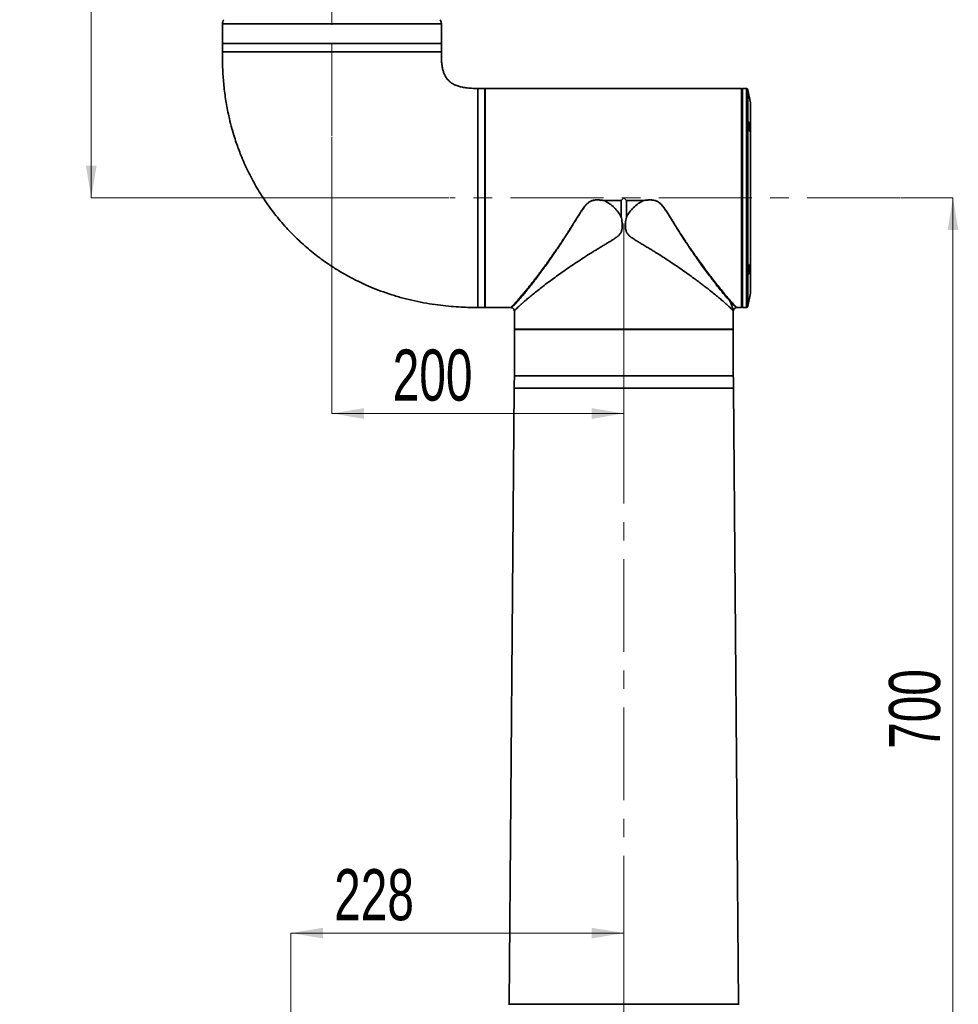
# Model space of a CAD drawing. Header units: millimetres. Extents: x 0 to 840, y 0 to 594.
# Tile 12 of 15: x 333 to 462, y 279 to 413. Entities that reach past the tile are written whole.
import ezdxf

# ---------------------------------------------------------------- set-up
doc = ezdxf.new("R2010")
doc.units = ezdxf.units.MM
doc.linetypes.add('CENTERX2', pattern=[20.32, 12.7, -2.54, 2.54, -2.54])
doc.layers.get('0').update_dxf_attribs({"lineweight": 18})
doc.layers.add('中心线层', color=6, linetype='CENTERX2', lineweight=25)
doc.layers.add('标注层', color=150, linetype='Continuous', lineweight=18)
doc.styles.add('SLDTEXTSTYLE2', font='txt', dxfattribs={"width": 0.7})
doc.dimstyles.new('SLDDIMSTYLE0', dxfattribs={"dimtxt": 3.5, "dimasz": 2.2, "dimexe": 0, "dimexo": 0.0625, "dimgap": 0.875, "dimtad": 1, "dimdec": 0, "dimlfac": 10, "dimrnd": 1e-09, "dimzin": 12, "dimdsep": 46, "dimtxsty": 'SLDTEXTSTYLE2', "dimcen": 0.09, "dimdle": 4.4, "dimadec": 0, "dimazin": 3, "dimtfac": 1, "dimtdec": 3, "dimtofl": 0, "dimtmove": 0, "dimatfit": 3, "dimfxl": 1, "dimfrac": 2, "dimtolj": 1, "dimarcsym": 0})
doc.dimstyles.new('SLDDIMSTYLE1', dxfattribs={"dimtxt": 3.5, "dimasz": 2.2, "dimexe": 0, "dimexo": 0.0625, "dimgap": 0.875, "dimtad": 1, "dimlfac": 10, "dimrnd": 1e-09, "dimzin": 12, "dimdsep": 46, "dimtxsty": 'SLDTEXTSTYLE2', "dimcen": 0.09, "dimdle": 4.4, "dimadec": 0, "dimazin": 3, "dimtfac": 1, "dimtdec": 3, "dimtofl": 0, "dimtmove": 0, "dimatfit": 3, "dimfxl": 1, "dimfrac": 2, "dimtolj": 1, "dimarcsym": 0})

# ---------------------------------------------------------------- blocks, each defined once
blk = doc.blocks.new('*X24')
at = {"layer": '标注层', "linetype": 'Continuous'}
for points in [[(370.52, 288.35), (374.92, 289.08), (374.92, 287.62)], [(416.12, 288.35), (411.72, 289.08), (411.72, 287.62)]]:
    blk.add_hatch(color=0, dxfattribs=at).paths.add_polyline_path(points, flags=0)
at = {"layer": '标注层', "color": 0, "linetype": 'Continuous'}
for p, q in [((370.52, 288.35), (416.12, 288.35)), ((370.52, 275.44), (370.52, 288.35)), ((416.12, 245.72), (416.12, 288.35))]:
    blk.add_line(p, q, dxfattribs=at)
at = {"layer": '标注层', "color": 0, "insert": (381.9, 293.56), "char_height": 7, "width": 19.4905, "attachment_point": 5, "style": 'SLDTEXTSTYLE2'}
blk.add_mtext('228', dxfattribs=at)
blk = doc.blocks.new('*X26')
at = {"layer": '标注层', "linetype": 'Continuous'}
for points in [[(461.21, 389.04), (461.94, 384.64), (460.47, 384.64)], [(461.21, 249.04), (461.94, 253.44), (460.47, 253.44)]]:
    blk.add_hatch(color=0, dxfattribs=at).paths.add_polyline_path(points, flags=0)
at = {"layer": '标注层', "color": 0, "linetype": 'Continuous'}
for p, q in [((454.08, 389.04), (461.21, 389.04)), ((461.21, 389.04), (461.21, 249.04)), ((432.92, 249.04), (461.21, 249.04))]:
    blk.add_line(p, q, dxfattribs=at)
at = {"layer": '标注层', "color": 0, "insert": (455.99, 319.04), "char_height": 7, "width": 19.4358, "attachment_point": 5, "rotation": 90, "style": 'SLDTEXTSTYLE2'}
blk.add_mtext('700', dxfattribs=at)
blk = doc.blocks.new('*X27')
at = {"layer": '标注层', "linetype": 'Continuous'}
for points in [[(376.12, 359.52), (380.52, 360.25), (380.52, 358.78)], [(416.12, 359.52), (411.72, 360.25), (411.72, 358.78)]]:
    blk.add_hatch(color=0, dxfattribs=at).paths.add_polyline_path(points, flags=0)
at = {"layer": '标注层', "color": 0, "linetype": 'Continuous'}
for p, q in [((376.12, 397.37), (376.12, 359.52)), ((416.12, 385.55), (416.12, 359.52)), ((376.12, 359.52), (416.12, 359.52))]:
    blk.add_line(p, q, dxfattribs=at)
at = {"layer": '标注层', "color": 0, "insert": (389.92, 364.73), "char_height": 7, "width": 19.6, "attachment_point": 5, "style": 'SLDTEXTSTYLE2'}
blk.add_mtext('200', dxfattribs=at)
blk = doc.blocks.new('*X28')
at = {"layer": '标注层', "linetype": 'Continuous'}
for points in [[(343.16, 496.24), (343.89, 491.84), (342.43, 491.84)], [(343.16, 389.04), (343.89, 393.44), (342.43, 393.44)]]:
    blk.add_hatch(color=0, dxfattribs=at).paths.add_polyline_path(points, flags=0)
at = {"layer": '标注层', "color": 0, "linetype": 'Continuous'}
for p, q in [((343.16, 496.24), (343.16, 389.04)), ((346.26, 496.24), (343.16, 496.24)), ((392.15, 389.04), (343.16, 389.04))]:
    blk.add_line(p, q, dxfattribs=at)
at = {"layer": '标注层', "color": 0, "insert": (337.95, 442.64), "char_height": 7, "width": 19.4905, "attachment_point": 5, "rotation": 90, "style": 'SLDTEXTSTYLE2'}
blk.add_mtext('536', dxfattribs=at)

msp = doc.modelspace()

# ---------------------------------------------------------------- linework, layer by layer
at = {"color": 7, "linetype": 'Continuous', "lineweight": 35}
for p, q in [((361.1188, 412.8806), (361.1188, 410.1958)), ((391.1188, 410.1958), (391.1188, 412.8806)), ((361.1188, 410.1958), (361.1188, 409.0358)), ((376.1188, 410.1958), (361.1188, 410.1958)), ((361.1188, 410.1958), (391.1188, 410.1958)), ((391.1188, 410.1958), (376.1188, 410.1958)), ((391.1188, 409.0358), (391.1188, 410.1958)), ((396.2788, 404.0358), (396.1188, 404.0358)), ((396.2788, 404.0345), (396.2788, 404.0358)), ((397.0788, 404.0345), (396.2788, 404.0345)), ((397.0788, 374.0358), (397.0788, 404.0345)), ((397.1388, 403.3358), (397.0788, 403.3358)), ((397.1388, 404.0351), (397.1388, 374.0366)), ((397.7688, 404.0351), (397.1388, 404.0351)), ((432.2388, 404.0358), (397.9169, 404.0358)), ((432.2388, 374.0358), (432.2388, 404.0358)), ((432.3188, 403.9358), (432.2388, 404.0158)), ((432.3581, 404.0347), (432.3188, 403.9954)), ((432.3188, 378.4578), (432.3188, 403.9954)), ((432.9005, 404.0253), (432.3581, 404.0347)), ((432.3581, 378.43), (432.3581, 404.0347)), ((433.4534, 402.0629), (433.0931, 403.8645)), ((433.4573, 376.048), (433.4573, 402.0237)), ((433.163, 399.3014), (433.1628, 399.2749)), ((433.3743, 398.3586), (433.3741, 398.3346)), ((433.4314, 398.2981), (433.4316, 398.3245)), ((413.4305, 388.6858), (413.4311, 388.6931)), ((415.7724, 388.6858), (413.4305, 388.6858)), ((413.4311, 388.6931), (415.7761, 388.6931)), ((415.7724, 388.6858), (415.7724, 386.4103)), ((415.7761, 388.6931), (416.1188, 389.0358)), ((416.1188, 389.0358), (416.4616, 388.6931)), ((416.4616, 388.6931), (418.8065, 388.6931)), ((416.4652, 386.4103), (416.4652, 388.6858)), ((418.8071, 388.6858), (416.4652, 388.6858)), ((418.8071, 388.6858), (418.8065, 388.6931)), ((432.3188, 374.0762), (432.3188, 378.4578)), ((432.3581, 374.0369), (432.3581, 378.43)), ((433.2359, 378.845), (433.2197, 378.7961)), ((430.5511, 375.1639), (430.5519, 375.1628)), ((433.0931, 374.2071), (433.4534, 376.0088)), ((396.1188, 374.0358), (397.0788, 374.0358)), ((397.0788, 374.7358), (397.1388, 374.7358)), ((397.1388, 374.0366), (397.7688, 374.0366)), ((397.9169, 374.0358), (400.6442, 374.0358)), ((431.5935, 374.0358), (432.2388, 374.0358)), ((432.2388, 374.0558), (432.3188, 374.1358)), ((432.3188, 374.0762), (432.3581, 374.0369)), ((432.3581, 374.0369), (432.9005, 374.0464)), ((401.1188, 373.5326), (401.1188, 371.0758)), ((431.1188, 371.0758), (431.1188, 373.5326)), ((401.1188, 371.0758), (431.1188, 371.0758)), ((401.1188, 371.0158), (401.1188, 364.6857)), ((431.1188, 371.0158), (401.1188, 371.0158)), ((401.8188, 371.0758), (401.8188, 371.0158)), ((430.4188, 371.0158), (430.4188, 371.0758)), ((431.1188, 364.6857), (431.1188, 371.0158)), ((401.1116, 362.986), (400.3944, 278.5965)), ((431.8433, 278.5965), (431.126, 362.986))]:
    msp.add_line(p, q, dxfattribs=at)
at = {"color": 8, "linetype": 'Continuous', "lineweight": 35}
for p, q in [((391.1188, 412.8806), (361.1188, 412.8806)), ((361.1188, 409.0358), (376.1188, 409.0358)), ((376.1188, 409.0358), (391.1188, 409.0358)), ((396.1188, 404.0358), (396.1188, 389.0358)), ((432.9005, 399.635), (432.9005, 404.0253)), ((433.0931, 374.2071), (433.0931, 403.8645)), ((433.4534, 376.0088), (433.4534, 402.0629)), ((432.9005, 374.0464), (432.9005, 399.635)), ((396.1188, 389.0358), (396.1188, 374.0358)), ((401.1188, 364.6857), (431.1188, 364.6857)), ((431.126, 362.986), (401.1116, 362.986))]:
    msp.add_line(p, q, dxfattribs=at)
at = {"color": 7, "linetype": 'Continuous', "lineweight": 35}
for centre, radius, start, end in [((362.1188, 412.8806), 1, 145.00798, 180), ((390.1188, 412.8806), 1, 0, 34.99202), ((432.897, 403.8253), 0.2, 11.309933, 89), ((433.2573, 402.0237), 0.2, 360, 11.309933), ((433.2573, 376.048), 0.2, 348.690067, 0), ((432.897, 374.2464), 0.2, 271, 348.690067), ((201.1188, 364.6857), 200, 359.513061, 0), ((631.1188, 364.6857), 200, 180, 180.486939)]:
    msp.add_arc(centre, radius, start, end, dxfattribs=at)
for points, knots in [([(361.1188, 409.0358), (361.1188, 409.0211), (361.1187, 408.9083), (361.1189, 408.5952), (361.1233, 408.0406), (361.1402, 407.2893), (361.1764, 406.4166), (361.2376, 405.4595), (361.3588, 404.0962), (361.5855, 402.356), (361.9372, 400.4976), (362.3182, 398.9255), (362.6656, 397.7015), (363.0018, 396.6576), (363.3288, 395.7378), (363.8272, 394.4471), (364.5853, 392.736), (365.6951, 390.6438), (366.9824, 388.5923), (368.4478, 386.6029), (370.0552, 384.7379), (371.7694, 383.0279), (373.5274, 381.5143), (374.9677, 380.4394), (376.0292, 379.7213), (376.7076, 379.2865), (377.3766, 378.8801), (378.0365, 378.5), (378.7278, 378.1225), (379.5538, 377.6971), (380.5805, 377.2076), (381.8221, 376.6716), (383.2149, 376.1395), (384.7194, 375.6418), (386.292, 375.2007), (387.8873, 374.8329), (389.4635, 374.5421), (390.9874, 374.3274), (392.4339, 374.1795), (393.7803, 374.0893), (394.9977, 374.0431), (395.7634, 374.0381), (396.1188, 374.0358)], [0, 0, 0, 0, 0.04425434, 0.33834538, 0.93923357, 1.70842285, 2.59277415, 3.5596067, 4.58554686, 6.6988446, 8.82193774, 10.25674868, 11.55074102, 12.63846496, 13.5465025, 14.47921528, 16.78919605, 19.15664611, 21.57875819, 24.0490277, 26.56284737, 28.95828318, 31.30676553, 33.51701131, 34.34586329, 35.15153534, 35.93419252, 36.69426567, 37.43606483, 38.29720226, 39.48162192, 40.84782722, 42.3536696, 43.95336087, 45.60070695, 47.25215041, 48.86344834, 50.40811638, 51.86798845, 53.22512125, 54.45593582, 55.52238076, 55.52238076, 55.52238076, 55.52238076]), ([(396.1188, 404.0358), (395.8361, 404.0396), (395.2888, 404.047), (394.5271, 404.1183), (393.8938, 404.2295), (393.4248, 404.3583), (393.0797, 404.4862), (392.7943, 404.6188), (392.5164, 404.781), (392.176, 405.0364), (391.8997, 405.3427), (391.6685, 405.7024), (391.5026, 406.0386), (391.35, 406.4847), (391.2302, 407.0305), (391.1519, 407.674), (391.1188, 408.3549), (391.1188, 408.8147), (391.1188, 409.0358)], [0, 0, 0, 0, 0.84814658, 1.64227478, 2.29299968, 2.77537326, 3.09947971, 3.39648799, 3.71884009, 4.06330111, 4.67055699, 4.94298891, 5.34542787, 5.79203332, 6.3547817, 7.01912251, 7.73530973, 8.39895901, 8.39895901, 8.39895901, 8.39895901]), ([(397.9169, 404.0358), (397.9174, 404.0358), (397.9195, 404.0358), (397.9055, 404.0357), (397.8765, 404.0354), (397.8343, 404.0352), (397.7961, 404.0351), (397.7741, 404.0351), (397.7688, 404.0351)], [0, 0, 0, 0, 0.011109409, 0.043285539, 0.075462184, 0.107641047, 0.139820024, 0.149908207, 0.149908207, 0.149908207, 0.149908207]), ([(433.1628, 399.2749), (433.1632, 399.2422), (433.1641, 399.1764), (433.174, 399.0237), (433.1971, 398.8075), (433.239, 398.5485), (433.2826, 398.3584), (433.3186, 398.2414), (433.3519, 398.1598), (433.3881, 398.1136), (433.4143, 398.1423), (433.428, 398.2113), (433.4302, 398.2692), (433.4314, 398.2981)], [0, 0, 0, 0, 0.08618059, 0.17319206, 0.33631816, 0.51424027, 0.68366044, 0.77837316, 0.87238066, 1.02609388, 1.18576094, 1.27734644, 1.36865354, 1.36865354, 1.36865354, 1.36865354]), ([(433.4316, 398.3245), (433.4295, 398.3923), (433.4255, 398.5256), (433.395, 398.7836), (433.3512, 399.0432), (433.2984, 399.2708), (433.2473, 399.4232), (433.2112, 399.4759), (433.1886, 399.4709), (433.1751, 399.4392), (433.1658, 399.3848), (433.1639, 399.329), (433.163, 399.3014)], [0, 0, 0, 0, 0.16858824, 0.33131355, 0.50363384, 0.68263137, 0.85468616, 1.0153736, 1.10373831, 1.1922906, 1.28038686, 1.36720684, 1.36720684, 1.36720684, 1.36720684]), ([(433.1644, 399.3251), (433.1645, 399.3294), (433.1647, 399.3632), (433.1713, 399.3899), (433.1694, 399.3947), (433.1693, 399.395)], [0, 0, 0, 0, 0.0084994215, 0.06661359, 0.0702085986, 0.0702085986, 0.0702085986, 0.0702085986]), ([(413.4305, 388.6858), (413.4307, 388.6853), (413.4311, 388.6844), (413.433, 388.6826), (413.4349, 388.6817), (413.4363, 388.681)], [0, 0, 0, 0, 0.00137655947, 0.00306095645, 0.00767724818, 0.00767724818, 0.00767724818, 0.00767724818]), ([(413.4363, 388.681), (413.6808, 388.5458), (414.1673, 388.2768), (414.8014, 387.7363), (415.3545, 387.12), (415.6332, 386.6468), (415.7724, 386.4103)], [0, 0, 0, 0, 0.83681375, 1.66486255, 2.487898, 3.30969702, 3.30969702, 3.30969702, 3.30969702]), ([(415.7761, 388.6931), (415.7753, 388.6922), (415.7738, 388.6905), (415.7726, 388.6879), (415.7725, 388.6863), (415.7724, 388.6858)], [0, 0, 0, 0, 0.00365643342, 0.00670870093, 0.0083795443, 0.0083795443, 0.0083795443, 0.0083795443]), ([(416.4652, 388.6858), (416.4651, 388.6867), (416.4649, 388.6888), (416.4633, 388.6912), (416.462, 388.6926), (416.4616, 388.6931)], [0, 0, 0, 0, 0.00274456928, 0.00631595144, 0.0083787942, 0.0083787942, 0.0083787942, 0.0083787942]), ([(416.4652, 386.4103), (416.6053, 386.6481), (416.8857, 387.1242), (417.4419, 387.7421), (418.0757, 388.2805), (418.5595, 388.5475), (418.8014, 388.681)], [0, 0, 0, 0, 0.82654146, 1.65485035, 2.48234939, 3.30976759, 3.30976759, 3.30976759, 3.30976759]), ([(430.6657, 374.8782), (430.5556, 375.0015), (430.3344, 375.2493), (429.9539, 375.6987), (429.5432, 376.1979), (429.0825, 376.7726), (428.6017, 377.3872), (428.088, 378.0594), (427.5782, 378.7408), (427.042, 379.4732), (426.4742, 380.2662), (425.9405, 381.0282), (425.461, 381.7267), (425.0658, 382.3123), (424.6282, 382.9716), (424.1864, 383.6491), (423.7578, 384.3175), (423.3702, 384.9319), (423.0091, 385.5139), (422.6676, 386.07), (422.3674, 386.5559), (422.0677, 387.0316), (421.7601, 387.4976), (421.4714, 387.8907), (421.1896, 388.2068), (420.9167, 388.4445), (420.6009, 388.6267), (420.216, 388.7436), (419.7717, 388.7797), (419.2861, 388.7551), (418.9623, 388.7056), (418.8014, 388.681)], [0, 0, 0, 0, 0.91945451, 1.84762346, 2.75271433, 3.66302466, 4.70750608, 5.55833221, 6.52201294, 7.44087797, 8.34587949, 9.40797657, 10.099302, 10.70477853, 11.34145087, 12.23294922, 12.85001046, 13.41893225, 14.1159108, 14.60938303, 15.08379638, 15.56600944, 16.03095764, 16.49104048, 16.79084891, 17.0926511, 17.39557718, 17.69802733, 18.09387942, 18.50726302, 18.91535258, 18.91535258, 18.91535258, 18.91535258]), ([(418.8014, 388.681), (418.8027, 388.6817), (418.8046, 388.6826), (418.8065, 388.6844), (418.8069, 388.6853), (418.8071, 388.6858)], [0, 0, 0, 0, 0.00461956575, 0.00629741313, 0.0076738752, 0.0076738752, 0.0076738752, 0.0076738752]), ([(418.8065, 388.6931), (418.9419, 388.713), (419.1984, 388.7507), (419.5656, 388.7767), (419.8926, 388.7752), (420.2102, 388.7413), (420.526, 388.6585), (420.7948, 388.523), (421.0056, 388.3702), (421.1764, 388.2178), (421.3677, 388.0155), (421.5773, 387.7544), (421.7925, 387.4544), (421.9955, 387.1509), (422.1496, 386.9126), (422.2692, 386.7245), (422.3597, 386.5811), (422.4583, 386.4238), (422.5651, 386.2528), (422.6801, 386.0682), (422.8638, 385.7725), (423.0872, 385.414), (423.3218, 385.0408), (423.4777, 384.7943), (423.5799, 384.6334), (423.7004, 384.4453), (423.9081, 384.1226), (424.1962, 383.6798), (424.5072, 383.2083), (424.7911, 382.7828), (425.0498, 382.3993), (425.289, 382.0485), (425.5087, 381.7296), (425.8456, 381.245), (426.2874, 380.6193), (426.8387, 379.856), (427.3755, 379.1288), (427.8988, 378.4349), (428.4564, 377.7121), (429.0187, 377.0004), (429.5903, 376.2968), (430.1079, 375.6761), (430.406, 375.3316), (430.5511, 375.1639)], [0, 0, 0, 0, 0.34893295, 0.66105751, 0.93795947, 1.18192258, 1.47423698, 1.76560603, 1.94362126, 2.1374721, 2.34885465, 2.65363436, 2.99223528, 3.29317914, 3.58918716, 3.72073401, 3.86624588, 4.02573372, 4.19919236, 4.38662426, 4.58802495, 5.10088447, 5.48496723, 5.74028513, 5.86676056, 5.98666736, 6.32926053, 6.88227052, 7.39476695, 7.84886399, 8.27178939, 8.66353723, 9.02411344, 9.35352095, 10.32747288, 11.22203717, 12.13779852, 13.0913021, 13.98776958, 15.18139933, 16.30395767, 17.4886605, 18.61224282, 18.61224282, 18.61224282, 18.61224282]), ([(415.7724, 386.4103), (415.7906, 386.3084), (415.8258, 386.1111), (415.8644, 385.8229), (415.8959, 385.4906), (415.9076, 385.1077), (415.8625, 384.6692), (415.7327, 384.324), (415.5674, 384.0814), (415.3615, 383.8506), (415.0487, 383.599), (414.6438, 383.3315), (414.2401, 383.0841), (413.8314, 382.8395), (413.389, 382.5762), (412.9538, 382.3164), (412.5371, 382.0653), (412.1571, 381.833), (411.5784, 381.4742), (410.8135, 380.9878), (409.8907, 380.3845), (408.9799, 379.7741), (408.1111, 379.1742), (407.2779, 378.5853), (406.4857, 378.0122), (405.7243, 377.4472), (405.0038, 376.9002), (404.3318, 376.3776), (403.709, 375.8808), (403.1402, 375.4156), (402.6287, 374.9852), (402.1815, 374.5962), (401.8039, 374.2549), (401.5042, 373.9656), (401.2848, 373.7428), (401.145, 373.5762), (401.1275, 373.547), (401.1188, 373.5326)], [0, 0, 0, 0, 0.22548093, 0.43650762, 0.63337827, 0.95230587, 1.26999475, 1.58812257, 1.74252038, 1.9077219, 2.26042132, 2.61356432, 2.96742214, 3.29645878, 3.6585569, 4.10053082, 4.41665515, 4.7390812, 5.09433188, 5.94361932, 6.79221785, 7.63652684, 8.52624854, 9.34322411, 10.17729727, 11.04460612, 11.88583896, 12.72302077, 13.57778307, 14.41915305, 15.25665237, 16.11729761, 16.9607435, 17.80627488, 18.64562876, 19.50424063, 20.34619787, 20.34619787, 20.34619787, 20.34619787]), ([(431.1188, 373.5326), (431.1101, 373.547), (431.0926, 373.5762), (430.9528, 373.7428), (430.7333, 373.9657), (430.4338, 374.2549), (430.0561, 374.5962), (429.6091, 374.9851), (429.0974, 375.4156), (428.5286, 375.8808), (427.9583, 376.3357), (427.3992, 376.7719), (426.8769, 377.1718), (426.3209, 377.5903), (425.686, 378.06), (424.9597, 378.5853), (424.1265, 379.1743), (423.2756, 379.7617), (422.366, 380.3723), (421.4436, 380.9751), (420.6318, 381.4916), (420.0086, 381.8775), (419.5204, 382.1745), (419.0099, 382.4802), (418.4866, 382.7916), (417.9878, 383.0897), (417.5887, 383.3346), (417.2659, 383.5501), (417.0309, 383.725), (416.7779, 383.9479), (416.5793, 384.1943), (416.4533, 384.4599), (416.3833, 384.6908), (416.3441, 384.955), (416.3339, 385.2476), (416.3538, 385.7366), (416.4177, 386.1232), (416.4652, 386.4103)], [0, 0, 0, 0, 0.84192669, 1.7005143, 2.53984937, 3.38635974, 4.22771417, 5.0893979, 5.9268671, 6.76821075, 7.62295632, 8.24671166, 8.89544537, 9.51135829, 10.16879578, 11.00284158, 11.81979352, 12.7094941, 13.50122685, 14.40230056, 15.25161073, 15.68054216, 16.04500178, 16.52481349, 16.99857425, 17.38650534, 17.7999237, 18.02263932, 18.23395066, 18.43837103, 18.75727324, 18.91413471, 19.07625099, 19.28120197, 19.49405314, 19.71320232, 20.3462714, 20.3462714, 20.3462714, 20.3462714]), ([(433.3111, 379.8042), (433.2935, 379.7431), (433.2585, 379.6208), (433.2114, 379.3631), (433.1828, 379.1393), (433.1688, 378.973), (433.1612, 378.825), (433.1638, 378.6778), (433.1853, 378.5904), (433.2179, 378.6012), (433.2498, 378.661), (433.2685, 378.7155), (433.277, 378.7402)], [0, 0, 0, 0, 0.17399847, 0.34778778, 0.52148961, 0.60864806, 0.69600007, 0.86284678, 1.03368907, 1.199971, 1.30498357, 1.39198262, 1.39198262, 1.39198262, 1.39198262]), ([(433.1702, 378.6796), (433.1701, 378.6805), (433.1697, 378.6879), (433.1638, 378.7361), (433.163, 378.8095), (433.1655, 378.9097), (433.1733, 379.0267), (433.1856, 379.1544), (433.2022, 379.2866), (433.2223, 379.4175), (433.2453, 379.542), (433.2698, 379.6536), (433.2913, 379.7383), (433.3037, 379.776), (433.3082, 379.7893)], [0, 0, 0, 0, 0.01426992, 0.11201114, 0.21296482, 0.31705972, 0.42393706, 0.53135091, 0.63865218, 0.7457018, 0.85259695, 0.9590467, 1.06488813, 1.12343569, 1.12343569, 1.12343569, 1.12343569]), ([(433.277, 378.7402), (433.2946, 378.8015), (433.3292, 378.9224), (433.3705, 379.1384), (433.3978, 379.318), (433.4192, 379.4945), (433.4312, 379.6575), (433.4322, 379.7872), (433.4255, 379.8851), (433.4051, 379.9544), (433.3716, 379.9419), (433.3384, 379.8821), (433.3202, 379.8303), (433.3111, 379.8042)], [0, 0, 0, 0, 0.17453115, 0.34417009, 0.43797401, 0.5313622, 0.69721581, 0.789017, 0.88123306, 1.03679851, 1.21103381, 1.30226388, 1.39484823, 1.39484823, 1.39484823, 1.39484823]), ([(433.3082, 379.7893), (433.3117, 379.8009), (433.323, 379.8379), (433.341, 379.8755), (433.3432, 379.8837), (433.3441, 379.8874)], [0, 0, 0, 0, 0.021313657, 0.068207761, 0.104495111, 0.104495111, 0.104495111, 0.104495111]), ([(430.6657, 374.8782), (430.6536, 374.9087), (430.6346, 374.9562), (430.5964, 375.0513), (430.5708, 375.1155), (430.5519, 375.1628)], [0, 0, 0, 0, 0.09841614, 0.153246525, 0.306432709, 0.306432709, 0.306432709, 0.306432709]), ([(397.7688, 374.0366), (397.7857, 374.0366), (397.8194, 374.0365), (397.8644, 374.0363), (397.898, 374.036), (397.9171, 374.0358), (397.9169, 374.0358), (397.9169, 374.0358)], [0, 0, 0, 0, 0.031812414, 0.063623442, 0.095435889, 0.127249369, 0.148078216, 0.148078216, 0.148078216, 0.148078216]), ([(400.6414, 374.0358), (400.6497, 374.0357), (400.6663, 374.0355), (400.6828, 374.0334), (400.6911, 374.0324)], [0, 0, 0, 0, 0.024905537, 0.0498084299, 0.0498084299, 0.0498084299, 0.0498084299]), ([(400.6824, 374.0335), (400.7423, 374.0191), (400.8606, 373.9906), (401.0019, 373.871), (401.1008, 373.7132), (401.1129, 373.5905), (401.1191, 373.5281)], [0, 0, 0, 0, 0.18278024, 0.361799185, 0.541691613, 0.728160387, 0.728160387, 0.728160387, 0.728160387]), ([(431.1186, 373.5288), (431.1189, 373.5828), (431.1191, 373.6377), (431.1426, 373.6854), (431.1429, 373.6862)], [0, 0, 0, 0, 0.157686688, 0.160355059, 0.160355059, 0.160355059, 0.160355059]), ([(431.1415, 373.6829), (431.1594, 373.7273), (431.1949, 373.8156), (431.2921, 373.9218), (431.4124, 374.0027), (431.5064, 374.0231), (431.5539, 374.0334)], [0, 0, 0, 0, 0.142805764, 0.284014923, 0.425791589, 0.570636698, 0.570636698, 0.570636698, 0.570636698]), ([(431.5504, 374.0329), (431.5576, 374.0337), (431.572, 374.0355), (431.5865, 374.0357), (431.5938, 374.0358)], [0, 0, 0, 0, 0.0217562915, 0.0435080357, 0.0435080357, 0.0435080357, 0.0435080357]), ([(431.9275, 278.5965), (431.9149, 278.5965), (431.8895, 278.5965), (431.6805, 278.5965), (431.3381, 278.5965), (430.8376, 278.5965), (430.1816, 278.5965), (429.3707, 278.5965), (428.412, 278.5965), (427.3172, 278.5965), (426.103, 278.5965), (424.7894, 278.5965), (423.3995, 278.5965), (421.9575, 278.5965), (420.4879, 278.5965), (419.0218, 278.5965), (417.5652, 278.5965), (416.1189, 278.5965), (414.6725, 278.5965), (413.2159, 278.5965), (411.7498, 278.5965), (410.2802, 278.5965), (408.8382, 278.5965), (407.4482, 278.5965), (406.1347, 278.5965), (404.9204, 278.5965), (403.8257, 278.5965), (402.867, 278.5965), (402.0561, 278.5965), (401.4, 278.5965), (400.8995, 278.5965), (400.5571, 278.5965), (400.3481, 278.5965), (400.3228, 278.5965), (400.3101, 278.5965)], [0, 0, 0, 0, 0.92081859, 1.84167108, 2.80555341, 3.79390238, 4.80273565, 5.82749891, 6.86316242, 7.90436516, 8.94556793, 9.98123131, 11.00599607, 12.01482905, 13.00317681, 13.96705974, 14.88786094, 15.80873181, 16.72953223, 17.65040203, 18.61428495, 19.60263272, 20.61146742, 21.63622891, 22.67189382, 23.71309659, 24.75429933, 25.78996396, 26.81472626, 27.82356032, 28.81190929, 29.77579118, 30.69661001, 31.61746264, 31.61746264, 31.61746264, 31.61746264])]:
    msp.add_open_spline(points, degree=3, knots=knots, dxfattribs=at)
at = {"color": 8, "linetype": 'Continuous', "lineweight": 35}
for points, knots in [([(433.1434, 399.401), (433.1448, 399.4018), (433.1556, 399.407), (433.1791, 399.3747), (433.2107, 399.3043), (433.2409, 399.2142), (433.2712, 399.1015), (433.3033, 398.9582), (433.3317, 398.8093), (433.3522, 398.6636), (433.3693, 398.5108), (433.3723, 398.4188), (433.3743, 398.3586)], [0, 0, 0, 0, 0.02414839, 0.17472056, 0.27003921, 0.37860566, 0.49059441, 0.58709156, 0.73286763, 0.82613191, 0.9162771, 1.08684772, 1.08684772, 1.08684772, 1.08684772]), ([(433.3741, 398.3346), (433.3711, 398.2901), (433.3664, 398.222), (433.3491, 398.1835), (433.3377, 398.1821), (433.3325, 398.1815)], [0, 0, 0, 0, 0.085067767, 0.130419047, 0.167776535, 0.167776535, 0.167776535, 0.167776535]), ([(400.6442, 374.0359), (400.6494, 374.0405), (400.6603, 374.05), (400.7406, 374.1277), (400.8618, 374.2532), (401.0228, 374.4235), (401.2193, 374.6368), (401.4475, 374.8908), (401.7133, 375.1933), (401.9856, 375.5095), (402.2542, 375.8266), (402.5109, 376.1338), (402.7882, 376.4706), (403.0861, 376.8377), (403.3727, 377.1961), (403.644, 377.5393), (403.8964, 377.8622), (404.1625, 378.2064), (404.4422, 378.5726), (404.7354, 378.9613), (405.0298, 379.3562), (405.3278, 379.7604), (405.6321, 380.1781), (405.9585, 380.6321), (406.3069, 381.1238), (406.6446, 381.6073), (406.9901, 382.1084), (407.3598, 382.6523), (407.6685, 383.115), (407.8908, 383.4518), (408.0039, 383.624), (408.1207, 383.8025), (408.241, 383.9874), (408.3651, 384.1786), (408.4926, 384.3763), (408.6348, 384.5971), (408.8293, 384.9029), (409.075, 385.2933), (409.3208, 385.6871), (409.5677, 386.0848), (409.8033, 386.4629), (410.0557, 386.8618), (410.2697, 387.1922), (410.4628, 387.4794), (410.6451, 387.7322), (410.8251, 387.9601), (410.9952, 388.1515), (411.1605, 388.3098), (411.3313, 388.4461), (411.5138, 388.56), (411.7254, 388.6571), (411.9714, 388.7277), (412.2582, 388.7691), (412.7504, 388.786), (413.1434, 388.7323), (413.4311, 388.6931)], [0, 0, 0, 0, 0.611736, 1.26211816, 1.88649399, 2.52703426, 3.12815239, 3.74645925, 4.38283245, 5.0380836, 5.51152182, 5.99933015, 6.50171998, 7.01888557, 7.55100735, 7.93848521, 8.33904061, 8.75271569, 9.1795537, 9.61959514, 10.07288358, 10.48396623, 10.92237341, 11.388101, 11.88117509, 12.40159365, 12.81052346, 13.32819031, 13.94440875, 14.09630205, 14.25316468, 14.41499469, 14.58179038, 14.75355351, 14.93028445, 15.11198226, 15.34356752, 15.74135595, 16.13923723, 16.3712265, 16.77358675, 17.11794379, 17.40433966, 17.63284276, 17.8719652, 18.08213971, 18.2639574, 18.4275613, 18.57845462, 18.73741486, 18.89299759, 19.08222667, 19.29025549, 19.52025488, 20.1483355, 20.1483355, 20.1483355, 20.1483355]), ([(413.4363, 388.681), (413.3395, 388.6962), (413.145, 388.7268), (412.8528, 388.7588), (412.5106, 388.7747), (412.12, 388.7588), (411.7604, 388.6723), (411.4947, 388.5464), (411.2989, 388.4203), (411.1109, 388.2624), (410.9365, 388.0836), (410.7732, 387.8904), (410.6115, 387.6795), (410.4678, 387.4769), (410.3401, 387.288), (410.2275, 387.1169), (410.1053, 386.9271), (409.9733, 386.7188), (409.8313, 386.492), (409.6794, 386.2469), (409.5297, 386.0042), (409.3664, 385.7383), (409.0634, 385.247), (408.6866, 384.6426), (408.1514, 383.8035), (407.6201, 382.9862), (407.0501, 382.1298), (406.5269, 381.3609), (406.0298, 380.645), (405.554, 379.9724), (405.1608, 379.4267), (404.8441, 378.9932), (404.5845, 378.6418), (404.3415, 378.3162), (404.1149, 378.0154), (403.9041, 377.7382), (403.7087, 377.4836), (403.4825, 377.1914), (403.2317, 376.8711), (402.9631, 376.5331), (402.7232, 376.2351), (402.5101, 375.974), (402.3222, 375.7466), (402.0979, 375.479), (401.8527, 375.1931), (401.5834, 374.8888), (401.3476, 374.6346), (401.1616, 374.4456), (401.0141, 374.3054), (400.9073, 374.2072), (400.8144, 374.1264), (400.7444, 374.0726), (400.7027, 374.043), (400.6806, 374.0282), (400.6883, 374.0336), (400.6889, 374.034)], [0, 0, 0, 0, 0.21263348, 0.42756858, 0.63774996, 0.95623094, 1.27373363, 1.43221459, 1.59284866, 1.77817326, 1.96405251, 2.13515097, 2.32777878, 2.54236657, 2.67598027, 2.82495523, 2.98935267, 3.16924807, 3.36471226, 3.57581584, 3.80262113, 3.992544, 4.26452789, 5.08057246, 5.58100762, 6.51069014, 7.31162033, 7.98649029, 8.73198563, 9.44222599, 10.05702726, 10.47105264, 10.86533307, 11.23997134, 11.59510381, 11.93088873, 12.24749723, 12.54512281, 13.04990004, 13.51955352, 13.95467634, 14.35588217, 14.72378065, 15.05896043, 15.72487302, 16.31133991, 16.96876884, 17.57629013, 17.97348676, 18.45922516, 18.84454469, 19.32248638, 19.70565479, 20.11273955, 20.14310057, 20.14310057, 20.14310057, 20.14310057]), ([(433.3434, 379.8887), (433.353, 379.8715), (433.3717, 379.838), (433.3771, 379.6876), (433.3629, 379.487), (433.334, 379.2705), (433.2984, 379.0919), (433.2669, 378.9526), (433.2468, 378.883), (433.2359, 378.845)], [0, 0, 0, 0, 0.17999623, 0.35207356, 0.52192781, 0.70598728, 0.84495711, 0.94378163, 1.06191264, 1.06191264, 1.06191264, 1.06191264]), ([(433.2197, 378.7961), (433.2102, 378.7707), (433.192, 378.722), (433.1759, 378.6974), (433.1682, 378.6856)], [0, 0, 0, 0, 0.063860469, 0.122330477, 0.122330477, 0.122330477, 0.122330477]), ([(430.5519, 375.1628), (430.6554, 375.0449), (430.8586, 374.8133), (431.1068, 374.54), (431.3491, 374.2805), (431.5283, 374.0939), (431.6108, 374.0199), (431.5935, 374.0359), (431.5935, 374.0359)], [0, 0, 0, 0, 0.26286314, 0.51657824, 0.76165894, 1.15007758, 1.5346193, 1.53519552, 1.53519552, 1.53519552, 1.53519552]), ([(430.6657, 374.8782), (430.6822, 374.8371), (430.715, 374.7551), (430.7616, 374.6385), (430.8061, 374.5272), (430.847, 374.4251), (430.8855, 374.3285), (430.9229, 374.2347), (430.9611, 374.1394), (431.0011, 374.0397), (431.0331, 373.9604), (431.0612, 373.8893), (431.0831, 373.8351), (431.1043, 373.7818), (431.1207, 373.741), (431.1336, 373.7089), (431.1397, 373.6933), (431.1448, 373.6808), (431.1425, 373.6864), (431.1425, 373.6864)], [0, 0, 0, 0, 0.08113085, 0.1616289, 0.2414669, 0.32061512, 0.39155971, 0.46894261, 0.55269716, 0.64274702, 0.75234067, 0.80361601, 0.89114993, 0.96485474, 1.04826774, 1.12547917, 1.20671632, 1.28504555, 1.2860813, 1.2860813, 1.2860813, 1.2860813]), ([(431.55, 374.0331), (431.5501, 374.0331), (431.5754, 374.0154), (431.4808, 374.0772), (431.3032, 374.2298), (431.023, 374.4926), (430.7846, 374.7499), (430.6657, 374.8782)], [0, 0, 0, 0, 0.00146162, 0.30773859, 0.61430959, 0.92092388, 1.2261381, 1.2261381, 1.2261381, 1.2261381])]:
    msp.add_open_spline(points, degree=3, knots=knots, dxfattribs=at)
at = {"layer": '中心线层', "color": 7, "linetype": 'CENTERX2', "lineweight": 18}
for p, q in [((376.1188, 397.4908), (376.1188, 483.2358)), ((453.9556, 389.0358), (392.2788, 389.0358)), ((416.1188, 245.5945), (416.1188, 385.678))]:
    msp.add_line(p, q, dxfattribs=at)

# ---------------------------------------------------------------- dimensions: what is measured, and where the dimension line sits
at = {"layer": '标注层', "color": 7}
for base, p1, p2, picture, middle in [((343.1606, 389.0358), (346.3838, 496.2358), (392.2788, 389.0358), '*X28', (337.9498, 442.6358)), ((461.2058, 249.0352), (453.9556, 389.0358), (432.793, 249.0352), '*X26', (455.9949, 319.0355))]:
    dim = msp.add_linear_dim(base=base, p1=p1, p2=p2, angle=270, dimstyle='SLDDIMSTYLE1', override={"dimscale": 2, "dimsah": 1, "dimtzin": 12}, dxfattribs=at)
    dim.commit()
    dim.dimension.update_dxf_attribs({"geometry": picture, "text_midpoint": middle, "dimtype": 160})
for base, p1, p2, dimstyle, picture, middle in [((416.1188, 359.5179), (376.1188, 397.4908), (416.1188, 385.678), 'SLDDIMSTYLE1', '*X27', (389.9188, 364.7287)), ((416.1188, 288.3493), (370.5175, 275.3192), (416.1188, 245.5945), 'SLDDIMSTYLE0', '*X24', (381.8957, 293.5602))]:
    dim = msp.add_linear_dim(base=base, p1=p1, p2=p2, dimstyle=dimstyle, override={"dimscale": 2, "dimsah": 1, "dimtzin": 12}, dxfattribs=at)
    dim.commit()
    dim.dimension.update_dxf_attribs({"geometry": picture, "text_midpoint": middle, "dimtype": 160})

doc.saveas('drawing.dxf')
